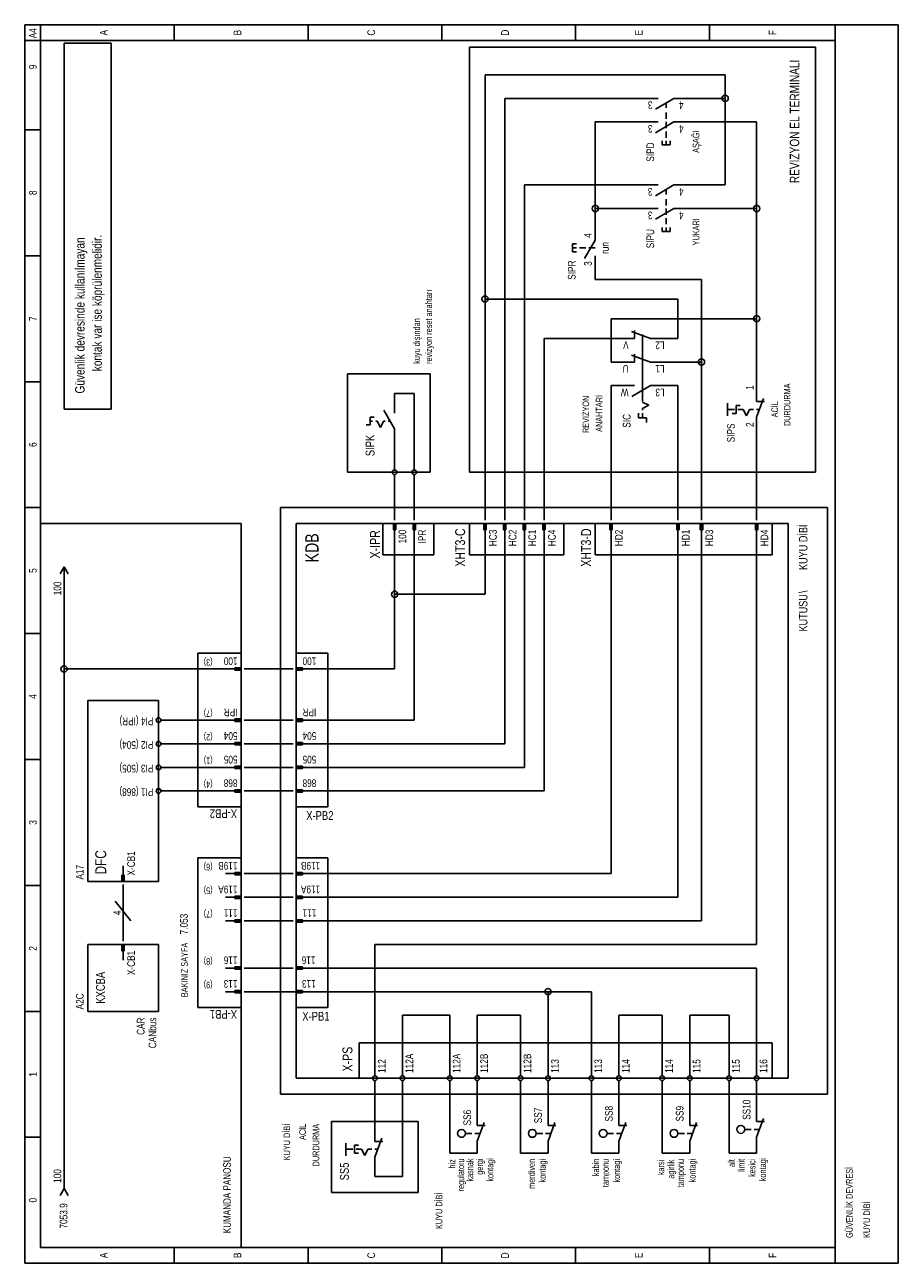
# Model space of a CAD drawing. Header units: centimetres. Extents: x 0 to 12309, y -30 to 2970.
# Tile 27 of 28: x 10921 to 11588, y 1022 to 1968. Entities that reach past the tile are written whole.
import ezdxf
from ezdxf.enums import TextEntityAlignment as Align

# ---------------------------------------------------------------- set-up
doc = ezdxf.new("R2010")
doc.units = ezdxf.units.CM
doc.layers.add('ASN-ELEKTRIK', color=3, linetype='Continuous')
doc.layers.add('ASN-ELEKTRIK-YAZI', color=4, linetype='Continuous')

msp = doc.modelspace()

# ---------------------------------------------------------------- linework, layer by layer
at = {"layer": 'ASN-ELEKTRIK'}
for p, q in [((10921.22, 1022.32), (10921.22, 1968.08)), ((10921.22, 1968.08), (11588.38, 1968.08)), ((10933.24, 1034.34), (10933.24, 1968.08)), ((11035.42, 1968.08), (11035.42, 1956.05)), ((11137.59, 1968.08), (11137.59, 1956.05)), ((11239.77, 1968.08), (11239.77, 1956.05)), ((11341.95, 1956.05), (11341.95, 1968.08)), ((11444.13, 1956.05), (11444.13, 1968.08)), ((11540.3, 1022.32), (11540.3, 1968.08)), ((11588.38, 1968.08), (11588.38, 1022.32)), ((10921.22, 1956.05), (11540.3, 1956.05)), ((10951.27, 1674.46), (10951.27, 1953.95)), ((10951.27, 1953.95), (10987.33, 1953.95)), ((10987.33, 1953.95), (10987.33, 1674.46)), ((11260.81, 1626.37), (11260.81, 1950.94)), ((11260.81, 1950.94), (11525.27, 1950.94)), ((11525.27, 1950.94), (11525.27, 1626.37)), ((11456.15, 1929.9), (11272.83, 1929.9)), ((11272.83, 1758.6), (11272.83, 1929.9)), ((11456.15, 1911.87), (11456.15, 1929.9)), ((11287.86, 1593.32), (11287.86, 1911.87)), ((11399.05, 1911.87), (11287.86, 1911.87)), ((11405.06, 1911.87), (11399.05, 1911.87)), ((11417.08, 1911.87), (11402.86, 1903.66)), ((11417.08, 1911.87), (11423.09, 1911.87)), ((11456.15, 1911.87), (11423.09, 1911.87)), ((11456.15, 1845.76), (11456.15, 1911.87)), ((11411.07, 1904.66), (11411.07, 1908.4)), ((11411.07, 1896.24), (11411.07, 1901.05)), ((11356.98, 1893.84), (11399.05, 1893.84)), ((11356.98, 1827.73), (11356.98, 1893.84)), ((11405.06, 1893.84), (11399.05, 1893.84)), ((11417.08, 1893.84), (11402.86, 1885.63)), ((11411.07, 1889.03), (11411.07, 1893.84)), ((11417.08, 1893.84), (11423.09, 1893.84)), ((11423.09, 1893.84), (11480.19, 1893.84)), ((11480.19, 1827.73), (11480.19, 1893.84)), ((10933.24, 1887.83), (10921.22, 1887.83)), ((11411.07, 1881.82), (11411.07, 1886.63)), ((11408.07, 1876.41), (11408.07, 1879.42)), ((11408.07, 1876.41), (11414.08, 1876.41)), ((11411.07, 1876.41), (11411.07, 1879.42)), ((11414.08, 1876.41), (11414.08, 1879.42)), ((11399.05, 1845.76), (11302.88, 1845.76)), ((11302.88, 1845.76), (11302.88, 1593.32)), ((11405.06, 1845.76), (11399.05, 1845.76)), ((11417.08, 1845.76), (11402.86, 1837.55)), ((11417.08, 1845.76), (11423.09, 1845.76)), ((11423.09, 1845.76), (11456.15, 1845.76)), ((11411.07, 1838.54), (11411.07, 1842.29)), ((11411.07, 1830.13), (11411.07, 1834.94)), ((11399.05, 1827.73), (11356.98, 1827.73)), ((11356.98, 1809.69), (11356.98, 1827.73)), ((11405.06, 1827.73), (11399.05, 1827.73)), ((11417.08, 1827.73), (11402.86, 1819.51)), ((11411.07, 1822.92), (11411.07, 1827.73)), ((11417.08, 1827.73), (11423.09, 1827.73)), ((11423.09, 1827.73), (11480.19, 1827.73)), ((11480.19, 1743.58), (11480.19, 1827.73)), ((11411.07, 1815.7), (11411.07, 1820.51)), ((11356.98, 1803.68), (11356.98, 1809.69)), ((11408.07, 1810.29), (11408.07, 1813.3)), ((11408.07, 1810.29), (11414.08, 1810.29)), ((11411.07, 1810.29), (11411.07, 1813.3)), ((11414.08, 1810.29), (11414.08, 1813.3)), ((11339.55, 1800.68), (11342.55, 1800.68)), ((11339.55, 1794.67), (11339.55, 1800.68)), ((11339.55, 1797.67), (11342.55, 1797.67)), ((11344.96, 1797.67), (11349.76, 1797.67)), ((11356.98, 1803.68), (11348.77, 1789.46)), ((11352.17, 1797.67), (11356.98, 1797.67)), ((10933.24, 1791.66), (10921.22, 1791.66)), ((11339.55, 1794.67), (11342.55, 1794.67)), ((11356.98, 1791.66), (11356.98, 1785.65)), ((11356.98, 1773.63), (11356.98, 1785.65)), ((11438.12, 1773.63), (11356.98, 1773.63)), ((11438.12, 1710.52), (11438.12, 1773.63)), ((11420.09, 1758.6), (11272.83, 1758.6)), ((11272.83, 1593.32), (11272.83, 1758.6)), ((11420.09, 1728.55), (11420.09, 1758.6)), ((11369, 1710.52), (11369, 1743.58)), ((11369, 1743.58), (11480.19, 1743.58)), ((11480.19, 1686.36), (11480.19, 1743.58)), ((11399.05, 1728.55), (11384.62, 1733.8)), ((11387.03, 1728.55), (11387.03, 1734.56)), ((11393.04, 1680.47), (11393.04, 1731.56)), ((11317.91, 1728.55), (11317.91, 1593.32)), ((11381.02, 1728.55), (11317.91, 1728.55)), ((11381.02, 1728.55), (11380.78, 1728.55)), ((11387.03, 1728.55), (11381.02, 1728.55)), ((11399.05, 1728.55), (11405.06, 1728.55)), ((11404.82, 1728.55), (11405.06, 1728.55)), ((11420.09, 1728.55), (11405.06, 1728.55)), ((11399.05, 1710.52), (11384.62, 1715.77)), ((11387.03, 1710.52), (11387.03, 1716.53)), ((11381.02, 1710.52), (11369, 1710.52)), ((11381.02, 1710.52), (11380.78, 1710.52)), ((11387.03, 1710.52), (11381.02, 1710.52)), ((11399.05, 1710.52), (11405.06, 1710.52)), ((11404.82, 1710.52), (11405.06, 1710.52)), ((11438.12, 1710.52), (11405.06, 1710.52)), ((11438.12, 1593.32), (11438.12, 1710.52)), ((10933.24, 1695.49), (10921.22, 1695.49)), ((11167.65, 1701.51), (11167.65, 1626.37)), ((11230.76, 1701.51), (11167.65, 1701.51)), ((11230.76, 1626.37), (11230.76, 1701.51)), ((11203.71, 1686.48), (11218.74, 1686.48)), ((11203.71, 1686.48), (11203.71, 1677.46)), ((11218.74, 1632.38), (11218.74, 1686.48)), ((11369, 1692.49), (11381.02, 1692.49)), ((11369, 1593.32), (11369, 1692.49)), ((11381.02, 1692.49), (11380.78, 1692.49)), ((11387.03, 1692.49), (11381.02, 1692.49)), ((11399.05, 1692.49), (11384.83, 1684.28)), ((11399.05, 1692.49), (11405.06, 1692.49)), ((11404.82, 1692.49), (11405.06, 1692.49)), ((11420.09, 1692.49), (11405.06, 1692.49)), ((11420.09, 1593.32), (11420.09, 1692.49)), ((11480.19, 1680.35), (11480.19, 1686.36)), ((10987.33, 1674.46), (10951.27, 1674.46)), ((11203.71, 1671.45), (11203.71, 1677.46)), ((11393.04, 1679.87), (11397.85, 1677.46)), ((11397.85, 1677.46), (11393.04, 1675.06)), ((11393.04, 1673.86), (11393.04, 1675.06)), ((11458.05, 1669.43), (11458.05, 1679.04)), ((11458.07, 1674.34), (11463.36, 1674.34)), ((11464.56, 1677.34), (11467.57, 1677.34)), ((11464.56, 1677.34), (11464.56, 1671.33)), ((11465.77, 1674.34), (11469.97, 1674.34)), ((11472.38, 1669.53), (11469.97, 1674.34)), ((11474.78, 1674.34), (11472.38, 1669.53)), ((11474.78, 1674.34), (11477.79, 1674.34)), ((11480.19, 1668.33), (11485.44, 1682.75)), ((11480.19, 1680.35), (11486.2, 1680.35)), ((11480.19, 1674.34), (11482.35, 1674.34)), ((11185.08, 1668.45), (11188.08, 1668.45)), ((11185.08, 1668.45), (11185.08, 1662.44)), ((11185.08, 1665.44), (11186.88, 1665.44)), ((11189.28, 1665.44), (11190.49, 1665.44)), ((11192.89, 1660.63), (11190.49, 1665.44)), ((11195.29, 1665.44), (11192.89, 1660.63)), ((11195.29, 1665.44), (11196.5, 1665.44)), ((11203.71, 1659.43), (11195.5, 1673.65)), ((11198.9, 1665.44), (11200.24, 1665.44)), ((11390.03, 1667.85), (11390.03, 1671.45)), ((11390.03, 1667.85), (11396.04, 1667.85)), ((11393.04, 1667.85), (11393.04, 1671.45)), ((11396.04, 1664.24), (11396.04, 1667.85)), ((11461.56, 1671.33), (11464.56, 1671.33)), ((11480.19, 1668.33), (11480.19, 1662.32)), ((11182.07, 1662.44), (11185.08, 1662.44)), ((11203.71, 1659.43), (11203.71, 1653.42)), ((11393.04, 1662.44), (11393.04, 1662.56)), ((11480.19, 1662.32), (11480.19, 1662.44)), ((11480.19, 1593.32), (11480.19, 1662.32)), ((11203.71, 1653.42), (11203.71, 1632.38)), ((11203.71, 1632.38), (11203.71, 1628.18)), ((11218.74, 1632.38), (11218.74, 1628.18)), ((11167.65, 1626.37), (11230.76, 1626.37)), ((11203.71, 1624.57), (11203.71, 1620.36)), ((11203.71, 1593.32), (11203.71, 1620.36)), ((11218.74, 1624.57), (11218.74, 1620.36)), ((11218.74, 1593.32), (11218.74, 1620.36)), ((11525.27, 1626.37), (11260.81, 1626.37)), ((10933.24, 1599.33), (10921.22, 1599.33)), ((11116.56, 1151.55), (11116.56, 1599.33)), ((11116.56, 1599.33), (11534.29, 1599.33)), ((11534.29, 1599.33), (11534.29, 1151.55)), ((11203.71, 1589.71), (11203.71, 1593.32)), ((11218.74, 1589.71), (11218.74, 1593.32)), ((11272.83, 1589.71), (11272.83, 1593.32)), ((11287.86, 1589.71), (11287.86, 1593.32)), ((11302.88, 1589.71), (11302.88, 1593.32)), ((11317.91, 1589.71), (11317.91, 1593.32)), ((11369, 1589.71), (11369, 1593.32)), ((11420.09, 1589.71), (11420.09, 1593.32)), ((11438.12, 1589.71), (11438.12, 1593.32)), ((11480.19, 1589.71), (11480.19, 1593.32)), ((11086.5, 1587.31), (10933.24, 1587.31)), ((11086.5, 1034.34), (11086.5, 1587.31)), ((11128.58, 1163.57), (11128.58, 1587.31)), ((11128.58, 1587.31), (11504.23, 1587.31)), ((11194.69, 1563.26), (11194.69, 1587.31)), ((11194.69, 1587.31), (11233.76, 1587.31)), ((11202.81, 1587.31), (11204.61, 1587.31)), ((11202.81, 1582.5), (11202.81, 1587.31)), ((11202.81, 1582.5), (11204.61, 1582.5)), ((11203.11, 1582.5), (11203.11, 1587.31)), ((11203.41, 1582.5), (11203.41, 1587.31)), ((11203.71, 1578.29), (11203.71, 1587.31)), ((11204.01, 1582.5), (11204.01, 1587.31)), ((11204.31, 1582.5), (11204.31, 1587.31)), ((11204.61, 1582.5), (11204.61, 1587.31)), ((11217.83, 1587.31), (11219.64, 1587.31)), ((11217.83, 1582.5), (11217.83, 1587.31)), ((11217.83, 1582.5), (11219.64, 1582.5)), ((11218.13, 1582.5), (11218.13, 1587.31)), ((11218.43, 1582.5), (11218.43, 1587.31)), ((11218.74, 1578.29), (11218.74, 1587.31)), ((11219.04, 1582.5), (11219.04, 1587.31)), ((11219.34, 1582.5), (11219.34, 1587.31)), ((11219.64, 1582.5), (11219.64, 1587.31)), ((11233.76, 1587.31), (11233.76, 1563.26)), ((11260.81, 1563.26), (11260.81, 1587.31)), ((11260.81, 1587.31), (11332.93, 1587.31)), ((11271.93, 1587.31), (11273.73, 1587.31)), ((11271.93, 1582.5), (11271.93, 1587.31)), ((11271.93, 1582.5), (11273.73, 1582.5)), ((11272.23, 1582.5), (11272.23, 1587.31)), ((11272.53, 1582.5), (11272.53, 1587.31)), ((11272.83, 1578.29), (11272.83, 1587.31)), ((11273.13, 1582.5), (11273.13, 1587.31)), ((11273.43, 1582.5), (11273.43, 1587.31)), ((11273.73, 1582.5), (11273.73, 1587.31)), ((11286.95, 1587.31), (11288.76, 1587.31)), ((11286.95, 1582.5), (11286.95, 1587.31)), ((11286.95, 1582.5), (11288.76, 1582.5)), ((11287.25, 1582.5), (11287.25, 1587.31)), ((11287.56, 1582.5), (11287.56, 1587.31)), ((11287.86, 1578.29), (11287.86, 1587.31)), ((11288.16, 1582.5), (11288.16, 1587.31)), ((11288.46, 1582.5), (11288.46, 1587.31)), ((11288.76, 1582.5), (11288.76, 1587.31)), ((11301.98, 1587.31), (11303.78, 1587.31)), ((11301.98, 1582.5), (11301.98, 1587.31)), ((11301.98, 1582.5), (11303.78, 1582.5)), ((11302.28, 1582.5), (11302.28, 1587.31)), ((11302.58, 1582.5), (11302.58, 1587.31)), ((11302.88, 1578.29), (11302.88, 1587.31)), ((11303.18, 1582.5), (11303.18, 1587.31)), ((11303.48, 1582.5), (11303.48, 1587.31)), ((11303.78, 1582.5), (11303.78, 1587.31)), ((11317.01, 1587.31), (11318.81, 1587.31)), ((11317.01, 1582.5), (11317.01, 1587.31)), ((11317.01, 1582.5), (11318.81, 1582.5)), ((11317.31, 1582.5), (11317.31, 1587.31)), ((11317.61, 1582.5), (11317.61, 1587.31)), ((11317.91, 1578.29), (11317.91, 1587.31)), ((11318.21, 1582.5), (11318.21, 1587.31)), ((11318.51, 1582.5), (11318.51, 1587.31)), ((11318.81, 1582.5), (11318.81, 1587.31)), ((11332.93, 1587.31), (11332.93, 1563.26)), ((11356.98, 1563.26), (11356.98, 1587.31)), ((11356.98, 1587.31), (11492.21, 1587.31)), ((11368.1, 1587.31), (11369.9, 1587.31)), ((11368.1, 1582.5), (11368.1, 1587.31)), ((11368.1, 1582.5), (11369.9, 1582.5)), ((11368.4, 1582.5), (11368.4, 1587.31)), ((11368.7, 1582.5), (11368.7, 1587.31)), ((11369, 1578.29), (11369, 1587.31)), ((11369.3, 1582.5), (11369.3, 1587.31)), ((11369.6, 1582.5), (11369.6, 1587.31)), ((11369.9, 1582.5), (11369.9, 1587.31)), ((11419.18, 1587.31), (11420.99, 1587.31)), ((11419.18, 1582.5), (11419.18, 1587.31)), ((11419.18, 1582.5), (11420.99, 1582.5)), ((11419.49, 1582.5), (11419.49, 1587.31)), ((11419.79, 1582.5), (11419.79, 1587.31)), ((11420.09, 1578.29), (11420.09, 1587.31)), ((11420.39, 1582.5), (11420.39, 1587.31)), ((11420.69, 1582.5), (11420.69, 1587.31)), ((11420.99, 1582.5), (11420.99, 1587.31)), ((11437.22, 1587.31), (11439.02, 1587.31)), ((11437.22, 1582.5), (11437.22, 1587.31)), ((11437.22, 1582.5), (11439.02, 1582.5)), ((11437.52, 1582.5), (11437.52, 1587.31)), ((11437.82, 1582.5), (11437.82, 1587.31)), ((11438.12, 1578.29), (11438.12, 1587.31)), ((11438.42, 1582.5), (11438.42, 1587.31)), ((11438.72, 1582.5), (11438.72, 1587.31)), ((11439.02, 1582.5), (11439.02, 1587.31)), ((11479.29, 1587.31), (11481.09, 1587.31)), ((11479.29, 1582.5), (11479.29, 1587.31)), ((11479.29, 1582.5), (11481.09, 1582.5)), ((11479.59, 1582.5), (11479.59, 1587.31)), ((11479.89, 1582.5), (11479.89, 1587.31)), ((11480.19, 1578.29), (11480.19, 1587.31)), ((11480.49, 1582.5), (11480.49, 1587.31)), ((11480.79, 1582.5), (11480.79, 1587.31)), ((11481.09, 1582.5), (11481.09, 1587.31)), ((11492.21, 1587.31), (11492.21, 1563.26)), ((11504.23, 1587.31), (11504.23, 1163.57)), ((11203.71, 1578.29), (11203.71, 1575.29)), ((11203.71, 1533.21), (11203.71, 1575.29)), ((11218.74, 1578.29), (11218.74, 1575.29)), ((11218.74, 1575.29), (11218.74, 1437.04)), ((11272.83, 1578.29), (11272.83, 1575.29)), ((11272.83, 1533.21), (11272.83, 1575.29)), ((11287.86, 1578.29), (11287.86, 1575.29)), ((11287.86, 1575.29), (11287.86, 1419.01)), ((11302.88, 1578.29), (11302.88, 1575.29)), ((11302.88, 1575.29), (11302.88, 1400.98)), ((11317.91, 1578.29), (11317.91, 1575.29)), ((11317.91, 1575.29), (11317.91, 1382.95)), ((11369, 1578.29), (11369, 1575.29)), ((11369, 1319.84), (11369, 1575.29)), ((11420.09, 1578.29), (11420.09, 1575.29)), ((11420.09, 1301.81), (11420.09, 1575.29)), ((11438.12, 1578.29), (11438.12, 1575.29)), ((11438.12, 1575.29), (11438.12, 1283.78)), ((11480.19, 1578.29), (11480.19, 1575.29)), ((11480.19, 1265.75), (11480.19, 1575.29)), ((11233.76, 1563.26), (11194.69, 1563.26)), ((11332.93, 1563.26), (11260.81, 1563.26)), ((11492.21, 1563.26), (11356.98, 1563.26)), ((10951.27, 1554.25), (10948.26, 1548.84)), ((10951.27, 1554.25), (10954.27, 1548.84)), ((10951.27, 1476.11), (10951.27, 1554.25)), ((11272.83, 1533.21), (11203.71, 1533.21)), ((11203.71, 1476.11), (11203.71, 1533.21)), ((10933.24, 1503.16), (10921.22, 1503.16)), ((11053.45, 1370.93), (11053.45, 1488.13)), ((11053.45, 1488.13), (11086.5, 1488.13)), ((11086.5, 1488.13), (11086.5, 1370.93)), ((11128.58, 1370.93), (11128.58, 1488.13)), ((11128.58, 1488.13), (11152.62, 1488.13)), ((11152.62, 1488.13), (11152.62, 1370.93)), ((10951.27, 1079.42), (10951.27, 1476.11)), ((11074.48, 1476.11), (10951.27, 1476.11)), ((11077.49, 1476.11), (11074.48, 1476.11)), ((11077.49, 1476.11), (11086.5, 1476.11)), ((11081.7, 1477.01), (11086.5, 1477.01)), ((11081.7, 1477.01), (11081.7, 1475.21)), ((11081.7, 1476.71), (11086.5, 1476.71)), ((11081.7, 1476.41), (11086.5, 1476.41)), ((11081.7, 1475.81), (11086.5, 1475.81)), ((11081.7, 1475.51), (11086.5, 1475.51)), ((11086.5, 1477.01), (11086.5, 1475.21)), ((11088.91, 1476.11), (11092.52, 1476.11)), ((11092.52, 1476.11), (11122.57, 1476.11)), ((11126.17, 1476.11), (11122.57, 1476.11)), ((11128.58, 1475.21), (11128.58, 1477.01)), ((11133.39, 1477.01), (11128.58, 1477.01)), ((11133.39, 1476.71), (11128.58, 1476.71)), ((11133.39, 1476.41), (11128.58, 1476.41)), ((11137.59, 1476.11), (11128.58, 1476.11)), ((11133.39, 1475.81), (11128.58, 1475.81)), ((11133.39, 1475.51), (11128.58, 1475.51)), ((11133.39, 1475.21), (11133.39, 1477.01)), ((11137.59, 1476.11), (11140.6, 1476.11)), ((11140.6, 1476.11), (11203.71, 1476.11)), ((11081.7, 1475.21), (11086.5, 1475.21)), ((11133.39, 1475.21), (11128.58, 1475.21)), ((10969.3, 1452.07), (10969.3, 1313.83)), ((11023.39, 1452.07), (10969.3, 1452.07)), ((11023.39, 1313.83), (11023.39, 1452.07)), ((11081.7, 1437.95), (11086.5, 1437.95)), ((11081.7, 1437.95), (11081.7, 1436.14)), ((11081.7, 1437.65), (11086.5, 1437.65)), ((11086.5, 1437.95), (11086.5, 1436.14)), ((11128.58, 1436.14), (11128.58, 1437.95)), ((11133.39, 1437.95), (11128.58, 1437.95)), ((11133.39, 1437.65), (11128.58, 1437.65)), ((11133.39, 1436.14), (11133.39, 1437.95)), ((11029.41, 1437.04), (11025.2, 1437.04)), ((11074.48, 1437.04), (11029.41, 1437.04)), ((11077.49, 1437.04), (11074.48, 1437.04)), ((11077.49, 1437.04), (11086.5, 1437.04)), ((11081.7, 1437.34), (11086.5, 1437.34)), ((11081.7, 1436.74), (11086.5, 1436.74)), ((11081.7, 1436.44), (11086.5, 1436.44)), ((11081.7, 1436.14), (11086.5, 1436.14)), ((11088.91, 1437.04), (11092.52, 1437.04)), ((11092.52, 1437.04), (11122.57, 1437.04)), ((11126.17, 1437.04), (11122.57, 1437.04)), ((11133.39, 1437.34), (11128.58, 1437.34)), ((11137.59, 1437.04), (11128.58, 1437.04)), ((11133.39, 1436.74), (11128.58, 1436.74)), ((11133.39, 1436.44), (11128.58, 1436.44)), ((11133.39, 1436.14), (11128.58, 1436.14)), ((11137.59, 1437.04), (11140.6, 1437.04)), ((11218.74, 1437.04), (11140.6, 1437.04)), ((11029.41, 1419.01), (11025.2, 1419.01)), ((11074.48, 1419.01), (11029.41, 1419.01)), ((11077.49, 1419.01), (11074.48, 1419.01)), ((11077.49, 1419.01), (11086.5, 1419.01)), ((11081.7, 1419.91), (11086.5, 1419.91)), ((11081.7, 1419.91), (11081.7, 1418.11)), ((11081.7, 1419.61), (11086.5, 1419.61)), ((11081.7, 1419.31), (11086.5, 1419.31)), ((11081.7, 1418.71), (11086.5, 1418.71)), ((11086.5, 1419.91), (11086.5, 1418.11)), ((11088.91, 1419.01), (11092.52, 1419.01)), ((11092.52, 1419.01), (11122.57, 1419.01)), ((11126.17, 1419.01), (11122.57, 1419.01)), ((11128.58, 1418.11), (11128.58, 1419.91)), ((11133.39, 1419.91), (11128.58, 1419.91)), ((11133.39, 1419.61), (11128.58, 1419.61)), ((11133.39, 1419.31), (11128.58, 1419.31)), ((11137.59, 1419.01), (11128.58, 1419.01)), ((11133.39, 1418.71), (11128.58, 1418.71)), ((11133.39, 1418.11), (11133.39, 1419.91)), ((11137.59, 1419.01), (11140.6, 1419.01)), ((11287.86, 1419.01), (11140.6, 1419.01)), ((11081.7, 1418.41), (11086.5, 1418.41)), ((11081.7, 1418.11), (11086.5, 1418.11)), ((11133.39, 1418.41), (11128.58, 1418.41)), ((11133.39, 1418.11), (11128.58, 1418.11)), ((10933.24, 1406.99), (10921.22, 1406.99)), ((11029.41, 1400.98), (11025.2, 1400.98)), ((11074.48, 1400.98), (11029.41, 1400.98)), ((11077.49, 1400.98), (11074.48, 1400.98)), ((11077.49, 1400.98), (11086.5, 1400.98)), ((11081.7, 1401.88), (11086.5, 1401.88)), ((11081.7, 1401.88), (11081.7, 1400.08)), ((11081.7, 1401.58), (11086.5, 1401.58)), ((11081.7, 1401.28), (11086.5, 1401.28)), ((11081.7, 1400.68), (11086.5, 1400.68)), ((11081.7, 1400.38), (11086.5, 1400.38)), ((11081.7, 1400.08), (11086.5, 1400.08)), ((11086.5, 1401.88), (11086.5, 1400.08)), ((11088.91, 1400.98), (11092.52, 1400.98)), ((11092.52, 1400.98), (11122.57, 1400.98)), ((11126.17, 1400.98), (11122.57, 1400.98)), ((11128.58, 1400.08), (11128.58, 1401.88)), ((11133.39, 1401.88), (11128.58, 1401.88)), ((11133.39, 1401.58), (11128.58, 1401.58)), ((11133.39, 1401.28), (11128.58, 1401.28)), ((11137.59, 1400.98), (11128.58, 1400.98)), ((11133.39, 1400.68), (11128.58, 1400.68)), ((11133.39, 1400.38), (11128.58, 1400.38)), ((11133.39, 1400.08), (11128.58, 1400.08)), ((11133.39, 1400.08), (11133.39, 1401.88)), ((11137.59, 1400.98), (11140.6, 1400.98)), ((11140.6, 1400.98), (11137.59, 1400.98)), ((11302.88, 1400.98), (11140.6, 1400.98)), ((11029.41, 1382.95), (11025.2, 1382.95)), ((11074.48, 1382.95), (11029.41, 1382.95)), ((11077.49, 1382.95), (11074.48, 1382.95)), ((11077.49, 1382.95), (11086.5, 1382.95)), ((11081.7, 1383.85), (11086.5, 1383.85)), ((11081.7, 1383.85), (11081.7, 1382.05)), ((11081.7, 1383.55), (11086.5, 1383.55)), ((11081.7, 1383.25), (11086.5, 1383.25)), ((11081.7, 1382.65), (11086.5, 1382.65)), ((11081.7, 1382.35), (11086.5, 1382.35)), ((11081.7, 1382.05), (11086.5, 1382.05)), ((11086.5, 1383.85), (11086.5, 1382.05)), ((11088.91, 1382.95), (11092.52, 1382.95)), ((11092.52, 1382.95), (11122.57, 1382.95)), ((11126.17, 1382.95), (11122.57, 1382.95)), ((11128.58, 1382.05), (11128.58, 1383.85)), ((11133.39, 1383.85), (11128.58, 1383.85)), ((11133.39, 1383.55), (11128.58, 1383.55)), ((11133.39, 1383.25), (11128.58, 1383.25)), ((11137.59, 1382.95), (11128.58, 1382.95)), ((11133.39, 1382.65), (11128.58, 1382.65)), ((11133.39, 1382.35), (11128.58, 1382.35)), ((11133.39, 1382.05), (11128.58, 1382.05)), ((11133.39, 1382.05), (11133.39, 1383.85)), ((11137.59, 1382.95), (11140.6, 1382.95)), ((11317.91, 1382.95), (11140.6, 1382.95)), ((11086.5, 1370.93), (11053.45, 1370.93)), ((11152.62, 1370.93), (11128.58, 1370.93)), ((10996.35, 1322.85), (10996.35, 1325.85)), ((11053.45, 1217.66), (11053.45, 1331.86)), ((11053.45, 1331.86), (11086.5, 1331.86)), ((11086.5, 1331.86), (11086.5, 1217.66)), ((11128.58, 1217.66), (11128.58, 1331.86)), ((11128.58, 1331.86), (11152.62, 1331.86)), ((11152.62, 1331.86), (11152.62, 1217.66)), ((10995.45, 1318.64), (10995.45, 1313.83)), ((10995.45, 1318.64), (10997.25, 1318.64)), ((10995.75, 1318.64), (10995.75, 1313.83)), ((10996.05, 1318.64), (10996.05, 1313.83)), ((10996.35, 1322.85), (10996.35, 1313.83)), ((10996.65, 1318.64), (10996.65, 1313.83)), ((10996.95, 1318.64), (10996.95, 1313.83)), ((10997.25, 1318.64), (10997.25, 1313.83)), ((11077.49, 1319.84), (11074.48, 1319.84)), ((11077.49, 1319.84), (11086.5, 1319.84)), ((11081.7, 1320.74), (11086.5, 1320.74)), ((11081.7, 1320.74), (11081.7, 1318.94)), ((11081.7, 1320.44), (11086.5, 1320.44)), ((11081.7, 1320.14), (11086.5, 1320.14)), ((11081.7, 1319.54), (11086.5, 1319.54)), ((11081.7, 1319.24), (11086.5, 1319.24)), ((11081.7, 1318.94), (11086.5, 1318.94)), ((11086.5, 1320.74), (11086.5, 1318.94)), ((11088.91, 1319.84), (11092.52, 1319.84)), ((11122.57, 1319.84), (11092.52, 1319.84)), ((11126.17, 1319.84), (11122.57, 1319.84)), ((11128.58, 1318.94), (11128.58, 1320.74)), ((11133.39, 1320.74), (11128.58, 1320.74)), ((11133.39, 1320.44), (11128.58, 1320.44)), ((11133.39, 1320.14), (11128.58, 1320.14)), ((11137.59, 1319.84), (11128.58, 1319.84)), ((11133.39, 1319.54), (11128.58, 1319.54)), ((11133.39, 1319.24), (11128.58, 1319.24)), ((11133.39, 1318.94), (11128.58, 1318.94)), ((11133.39, 1318.94), (11133.39, 1320.74)), ((11137.59, 1319.84), (11140.6, 1319.84)), ((11369, 1319.84), (11140.6, 1319.84)), ((10933.24, 1310.82), (10921.22, 1310.82)), ((10969.3, 1313.83), (11023.39, 1313.83)), ((10995.45, 1313.83), (10997.25, 1313.83)), ((10996.35, 1311.43), (10996.35, 1307.82)), ((10996.35, 1271.76), (10996.35, 1307.82)), ((10990.34, 1298.8), (11002.36, 1283.78)), ((11077.49, 1301.81), (11074.48, 1301.81)), ((11077.49, 1301.81), (11086.5, 1301.81)), ((11081.7, 1302.71), (11086.5, 1302.71)), ((11081.7, 1302.71), (11081.7, 1300.91)), ((11081.7, 1302.41), (11086.5, 1302.41)), ((11081.7, 1302.11), (11086.5, 1302.11)), ((11081.7, 1301.51), (11086.5, 1301.51)), ((11081.7, 1301.21), (11086.5, 1301.21)), ((11081.7, 1300.91), (11086.5, 1300.91)), ((11086.5, 1302.71), (11086.5, 1300.91)), ((11088.91, 1301.81), (11092.52, 1301.81)), ((11122.57, 1301.81), (11092.52, 1301.81)), ((11126.17, 1301.81), (11122.57, 1301.81)), ((11128.58, 1300.91), (11128.58, 1302.71)), ((11133.39, 1302.71), (11128.58, 1302.71)), ((11133.39, 1302.41), (11128.58, 1302.41)), ((11133.39, 1302.11), (11128.58, 1302.11)), ((11137.59, 1301.81), (11128.58, 1301.81)), ((11133.39, 1301.51), (11128.58, 1301.51)), ((11133.39, 1301.21), (11128.58, 1301.21)), ((11133.39, 1300.91), (11128.58, 1300.91)), ((11133.39, 1300.91), (11133.39, 1302.71)), ((11137.59, 1301.81), (11140.6, 1301.81)), ((11420.09, 1301.81), (11140.6, 1301.81)), ((11077.49, 1283.78), (11074.48, 1283.78)), ((11077.49, 1283.78), (11086.5, 1283.78)), ((11081.7, 1284.68), (11086.5, 1284.68)), ((11081.7, 1284.68), (11081.7, 1282.88)), ((11081.7, 1284.38), (11086.5, 1284.38)), ((11081.7, 1284.08), (11086.5, 1284.08)), ((11081.7, 1283.48), (11086.5, 1283.48)), ((11081.7, 1283.18), (11086.5, 1283.18)), ((11081.7, 1282.88), (11086.5, 1282.88)), ((11086.5, 1284.68), (11086.5, 1282.88)), ((11088.91, 1283.78), (11092.52, 1283.78)), ((11122.57, 1283.78), (11092.52, 1283.78)), ((11126.17, 1283.78), (11122.57, 1283.78)), ((11128.58, 1282.88), (11128.58, 1284.68)), ((11133.39, 1284.68), (11128.58, 1284.68)), ((11133.39, 1284.38), (11128.58, 1284.38)), ((11133.39, 1284.08), (11128.58, 1284.08)), ((11137.59, 1283.78), (11128.58, 1283.78)), ((11133.39, 1283.48), (11128.58, 1283.48)), ((11133.39, 1283.18), (11128.58, 1283.18)), ((11133.39, 1282.88), (11128.58, 1282.88)), ((11133.39, 1282.88), (11133.39, 1284.68)), ((11137.59, 1283.78), (11140.6, 1283.78)), ((11438.12, 1283.78), (11140.6, 1283.78)), ((10996.35, 1268.15), (10996.35, 1271.76)), ((10969.3, 1265.75), (10969.3, 1214.66)), ((11023.39, 1265.75), (10969.3, 1265.75)), ((10997.25, 1265.75), (10995.45, 1265.75)), ((10995.45, 1260.94), (10995.45, 1265.75)), ((10997.25, 1260.94), (10995.45, 1260.94)), ((10995.75, 1260.94), (10995.75, 1265.75)), ((10996.05, 1260.94), (10996.05, 1265.75)), ((10996.35, 1256.73), (10996.35, 1265.75)), ((10996.65, 1260.94), (10996.65, 1265.75)), ((10996.95, 1260.94), (10996.95, 1265.75)), ((10997.25, 1260.94), (10997.25, 1265.75)), ((11023.39, 1214.66), (11023.39, 1265.75)), ((11188.68, 1169.58), (11188.68, 1265.75)), ((11188.68, 1265.75), (11480.19, 1265.75)), ((10996.35, 1256.73), (10996.35, 1253.72)), ((11081.7, 1248.62), (11086.5, 1248.62)), ((11081.7, 1248.62), (11081.7, 1246.81)), ((11086.5, 1248.62), (11086.5, 1246.81)), ((11128.58, 1246.81), (11128.58, 1248.62)), ((11133.39, 1248.62), (11128.58, 1248.62)), ((11133.39, 1246.81), (11133.39, 1248.62)), ((11077.49, 1247.71), (11074.48, 1247.71)), ((11077.49, 1247.71), (11086.5, 1247.71)), ((11081.7, 1248.32), (11086.5, 1248.32)), ((11081.7, 1248.01), (11086.5, 1248.01)), ((11081.7, 1247.41), (11086.5, 1247.41)), ((11081.7, 1247.11), (11086.5, 1247.11)), ((11081.7, 1246.81), (11086.5, 1246.81)), ((11088.91, 1247.71), (11092.52, 1247.71)), ((11122.57, 1247.71), (11092.52, 1247.71)), ((11126.17, 1247.71), (11122.57, 1247.71)), ((11133.39, 1248.32), (11128.58, 1248.32)), ((11133.39, 1248.01), (11128.58, 1248.01)), ((11137.59, 1247.71), (11128.58, 1247.71)), ((11133.39, 1247.41), (11128.58, 1247.41)), ((11133.39, 1247.11), (11128.58, 1247.11)), ((11133.39, 1246.81), (11128.58, 1246.81)), ((11137.59, 1247.71), (11140.6, 1247.71)), ((11480.19, 1247.71), (11140.6, 1247.71)), ((11480.19, 1169.58), (11480.19, 1247.71)), ((11077.49, 1229.68), (11074.48, 1229.68)), ((11077.49, 1229.68), (11086.5, 1229.68)), ((11081.7, 1230.58), (11086.5, 1230.58)), ((11081.7, 1230.58), (11081.7, 1228.78)), ((11081.7, 1230.28), (11086.5, 1230.28)), ((11081.7, 1229.98), (11086.5, 1229.98)), ((11086.5, 1230.58), (11086.5, 1228.78)), ((11088.91, 1229.68), (11092.52, 1229.68)), ((11122.57, 1229.68), (11092.52, 1229.68)), ((11126.17, 1229.68), (11122.57, 1229.68)), ((11320.91, 1229.68), (11122.57, 1229.68)), ((11128.58, 1228.78), (11128.58, 1230.58)), ((11133.39, 1230.58), (11128.58, 1230.58)), ((11133.39, 1230.28), (11128.58, 1230.28)), ((11133.39, 1229.98), (11128.58, 1229.98)), ((11137.59, 1229.68), (11128.58, 1229.68)), ((11133.39, 1228.78), (11133.39, 1230.58)), ((11137.59, 1229.68), (11140.6, 1229.68)), ((11320.91, 1169.58), (11320.91, 1229.68)), ((11353.97, 1229.68), (11320.91, 1229.68)), ((11353.97, 1169.58), (11353.97, 1229.68)), ((11081.7, 1229.38), (11086.5, 1229.38)), ((11081.7, 1229.08), (11086.5, 1229.08)), ((11081.7, 1228.78), (11086.5, 1228.78)), ((11133.39, 1229.38), (11128.58, 1229.38)), ((11133.39, 1229.08), (11128.58, 1229.08)), ((11133.39, 1228.78), (11128.58, 1228.78)), ((10933.24, 1214.66), (10921.22, 1214.66)), ((10969.3, 1214.66), (11023.39, 1214.66)), ((11086.5, 1217.66), (11053.45, 1217.66)), ((11152.62, 1217.66), (11128.58, 1217.66)), ((11209.72, 1169.58), (11209.72, 1211.65)), ((11245.78, 1211.65), (11209.72, 1211.65)), ((11245.78, 1169.58), (11245.78, 1211.65)), ((11266.82, 1211.65), (11299.88, 1211.65)), ((11266.82, 1169.58), (11266.82, 1211.65)), ((11299.88, 1211.65), (11299.88, 1169.58)), ((11375.01, 1169.58), (11375.01, 1211.65)), ((11375.01, 1211.65), (11408.07, 1211.65)), ((11408.07, 1211.65), (11408.07, 1169.58)), ((11429.1, 1169.58), (11429.1, 1211.65)), ((11429.1, 1211.65), (11459.15, 1211.65)), ((11459.15, 1211.65), (11459.15, 1169.58)), ((11176.66, 1163.57), (11176.66, 1190.61)), ((11176.66, 1190.61), (11492.21, 1190.61)), ((11492.21, 1190.61), (11492.21, 1163.57)), ((11128.58, 1163.57), (11504.23, 1163.57)), ((11188.68, 1165.37), (11188.68, 1169.58)), ((11209.72, 1165.37), (11209.72, 1169.58)), ((11245.78, 1165.37), (11245.78, 1169.58)), ((11266.82, 1165.37), (11266.82, 1169.58)), ((11299.88, 1165.37), (11299.88, 1169.58)), ((11320.91, 1165.37), (11320.91, 1169.58)), ((11353.97, 1165.37), (11353.97, 1169.58)), ((11375.01, 1165.37), (11375.01, 1169.58)), ((11408.07, 1165.37), (11408.07, 1169.58)), ((11429.1, 1165.37), (11429.1, 1169.58)), ((11459.15, 1165.37), (11459.15, 1169.58)), ((11480.19, 1165.37), (11480.19, 1169.58)), ((11188.68, 1157.56), (11188.68, 1161.76)), ((11188.68, 1121.37), (11188.68, 1157.56)), ((11209.72, 1157.56), (11209.72, 1161.76)), ((11209.72, 1157.56), (11209.72, 1088.44)), ((11245.78, 1157.56), (11245.78, 1161.76)), ((11245.78, 1106.47), (11245.78, 1157.56)), ((11266.82, 1157.56), (11266.82, 1161.76)), ((11266.82, 1133.52), (11266.82, 1157.56)), ((11299.88, 1157.56), (11299.88, 1161.76)), ((11299.88, 1106.47), (11299.88, 1157.56)), ((11320.91, 1157.56), (11320.91, 1161.76)), ((11320.91, 1133.52), (11320.91, 1157.56)), ((11353.97, 1157.56), (11353.97, 1161.76)), ((11353.97, 1157.56), (11353.97, 1106.47)), ((11375.01, 1157.56), (11375.01, 1161.76)), ((11375.01, 1157.56), (11375.01, 1133.52)), ((11408.07, 1157.56), (11408.07, 1161.76)), ((11408.07, 1157.56), (11408.07, 1106.47)), ((11429.1, 1157.56), (11429.1, 1161.76)), ((11429.1, 1157.56), (11429.1, 1133.52)), ((11459.15, 1157.56), (11459.15, 1161.76)), ((11459.15, 1157.56), (11459.15, 1106.47)), ((11480.19, 1157.56), (11480.19, 1161.76)), ((11480.19, 1136.52), (11480.19, 1157.56)), ((11534.29, 1151.55), (11116.56, 1151.55)), ((11480.19, 1130.51), (11480.19, 1136.52)), ((11155.63, 1076.42), (11155.63, 1130.51)), ((11155.63, 1130.51), (11221.74, 1130.51)), ((11221.74, 1130.51), (11221.74, 1076.42)), ((11266.82, 1127.5), (11266.82, 1133.52)), ((11266.82, 1115.48), (11272.07, 1129.91)), ((11266.82, 1127.5), (11272.83, 1127.5)), ((11320.91, 1127.5), (11320.91, 1133.52)), ((11320.91, 1115.48), (11326.16, 1129.91)), ((11320.91, 1127.5), (11326.92, 1127.5)), ((11375.01, 1127.5), (11375.01, 1133.52)), ((11375.01, 1115.48), (11380.26, 1129.91)), ((11375.01, 1127.5), (11381.02, 1127.5)), ((11429.1, 1127.5), (11429.1, 1133.52)), ((11429.1, 1115.48), (11434.35, 1129.91)), ((11429.1, 1127.5), (11435.11, 1127.5)), ((11480.19, 1118.49), (11485.44, 1132.91)), ((11480.19, 1130.51), (11486.2, 1130.51)), ((10933.24, 1118.49), (10921.22, 1118.49)), ((11188.68, 1115.36), (11188.68, 1121.37)), ((11188.68, 1103.34), (11193.93, 1117.77)), ((11257.81, 1121.49), (11262.75, 1121.49)), ((11264.9, 1121.49), (11269.01, 1121.49)), ((11311.9, 1121.49), (11316.85, 1121.49)), ((11318.99, 1121.49), (11323.1, 1121.49)), ((11366, 1121.49), (11370.94, 1121.49)), ((11373.08, 1121.49), (11377.2, 1121.49)), ((11420.09, 1121.49), (11425.03, 1121.49)), ((11427.18, 1121.49), (11431.29, 1121.49)), ((11471.18, 1124.5), (11476.12, 1124.5)), ((11478.27, 1124.5), (11482.38, 1124.5)), ((11480.19, 1118.49), (11480.19, 1112.48)), ((11166.55, 1104.44), (11166.55, 1114.06)), ((11166.56, 1109.35), (11171.85, 1109.35)), ((11173.06, 1112.36), (11176.06, 1112.36)), ((11173.06, 1112.36), (11173.06, 1106.35)), ((11174.26, 1109.35), (11178.47, 1109.35)), ((11180.87, 1104.54), (11178.47, 1109.35)), ((11183.27, 1109.35), (11180.87, 1104.54)), ((11183.27, 1109.35), (11186.28, 1109.35)), ((11188.68, 1115.36), (11194.69, 1115.36)), ((11188.68, 1109.35), (11190.85, 1109.35)), ((11266.82, 1115.48), (11266.82, 1109.47)), ((11266.82, 1106.47), (11266.82, 1109.47)), ((11320.91, 1115.48), (11320.91, 1109.47)), ((11320.91, 1106.47), (11320.91, 1109.47)), ((11375.01, 1115.48), (11375.01, 1109.47)), ((11375.01, 1106.47), (11375.01, 1112.48)), ((11429.1, 1115.48), (11429.1, 1109.47)), ((11429.1, 1106.47), (11429.1, 1115.48)), ((11480.19, 1106.47), (11480.19, 1115.48)), ((11173.06, 1106.35), (11176.06, 1106.35)), ((11188.68, 1103.34), (11188.68, 1097.33)), ((11188.68, 1097.33), (11188.68, 1097.45)), ((11188.68, 1088.44), (11188.68, 1097.33)), ((11245.78, 1106.47), (11266.82, 1106.47)), ((11299.88, 1106.47), (11320.91, 1106.47)), ((11375.01, 1106.47), (11353.97, 1106.47)), ((11429.1, 1106.47), (11408.07, 1106.47)), ((11480.19, 1106.47), (11459.15, 1106.47)), ((11209.72, 1088.44), (11188.68, 1088.44)), ((10951.27, 1079.42), (10948.26, 1074.01)), ((10951.27, 1079.42), (10954.27, 1074.01)), ((11221.74, 1076.42), (11155.63, 1076.42)), ((10933.24, 1034.34), (11540.3, 1034.34)), ((11035.42, 1034.34), (11035.42, 1022.32)), ((11137.59, 1034.34), (11137.59, 1022.32)), ((11239.77, 1034.34), (11239.77, 1022.32)), ((11341.95, 1022.32), (11341.95, 1034.34)), ((11444.13, 1022.32), (11444.13, 1034.34)), ((11540.3, 1022.32), (11540.3, 1034.34)), ((11588.38, 1022.32), (10921.22, 1022.32)), ((11558.33, 1022.32), (11588.38, 1022.32))]:
    msp.add_line(p, q, dxfattribs=at)
for centre, radius in [((11456.15, 1911.87), 2.4), ((11356.98, 1827.73), 2.4), ((11480.19, 1827.73), 2.4), ((11272.83, 1758.6), 2.4), ((11480.19, 1743.58), 2.4), ((11438.12, 1710.52), 2.4), ((11203.71, 1626.37), 1.8), ((11218.74, 1626.37), 1.8), ((11203.71, 1533.21), 2.4), ((10951.27, 1476.11), 2.4), ((11023.39, 1437.04), 1.8), ((11023.39, 1419.01), 1.8), ((11023.39, 1400.98), 1.8), ((11023.39, 1382.95), 1.8), ((11320.91, 1229.68), 2.4), ((11188.68, 1163.57), 1.8), ((11209.72, 1163.57), 1.8), ((11245.78, 1163.57), 1.8), ((11266.82, 1163.57), 1.8), ((11299.88, 1163.57), 1.8), ((11320.91, 1163.57), 1.8), ((11353.97, 1163.57), 1.8), ((11375.01, 1163.57), 1.8), ((11408.07, 1163.57), 1.8), ((11429.1, 1163.57), 1.8), ((11459.15, 1163.57), 1.8), ((11480.19, 1163.57), 1.8), ((11468.17, 1124.5), 3.01), ((11254.8, 1121.49), 3.01), ((11308.89, 1121.49), 3.01), ((11362.99, 1121.49), 3.01), ((11417.08, 1121.49), 3.01)]:
    msp.add_circle(centre, radius, dxfattribs=at)

# ---------------------------------------------------------------- texts
at = {"layer": 'ASN-ELEKTRIK-YAZI', "width": 0.8}
for s, height, rotation, p in [('A4', 5.89, 90, (10930.35, 1957.74)), ('3', 5.89, 180, (11400.73, 1909.59)), ('3', 5.89, 180, (11400.73, 1891.56)), ('3', 5.89, 180, (11400.73, 1843.47)), ('3', 5.89, 180, (11400.73, 1825.44)), ('Güvenlik devresinde kullanılmayan', 7.2126, 90, (10966.9, 1686.48)), ('kontak var ise köprülenmelidir.', 7.2126, 90, (10980.07, 1703.5)), ('run', 5.89, 90, (11367.31, 1793.09)), ('3', 5.89, 90, (11354.33, 1783.97)), ('revizyon reset anahtarı', 5.0488, 90, (11232.28, 1709.03)), ('kuyu dışından', 5.0488, 90, (11223.06, 1709.2)), ('V', 5.89, 180, (11382.46, 1726.27)), ('U', 5.89, 180, (11382.46, 1708.24)), ('W', 5.89, 180, (11382.46, 1690.21)), ('1', 5.89, 90, (11477.91, 1689.24)), ('100', 5.89, 180, (11083.74, 1485.01)), ('PI4 (IPR)', 5.89, 180, (11019.43, 1439.09)), ('IPR', 5.89, 180, (11083.74, 1445.94)), ('PI2 (504)', 5.89, 180, (11019.43, 1421.06)), ('504', 5.89, 180, (11083.74, 1427.91)), ('505', 5.89, 180, (11083.74, 1409.88)), ('PI3 (505)', 5.89, 180, (11019.43, 1403.03)), ('868', 5.89, 180, (11083.74, 1391.85)), ('PI1 (868)', 5.89, 180, (11019.43, 1384.99)), ('X-PB2', 6.732, 180, (11083.38, 1369.01)), ('DFC', 8.415, 90, (10983.49, 1319.24)), ('X-CB1', 5.89, 90, (11005.36, 1318.4)), ('A17', 5.89, 90, (10966.18, 1315.33)), ('119B', 5.89, 180, (11083.74, 1328.74)), ('119A', 5.89, 180, (11083.74, 1310.7)), ('4', 5.89, 90, (10994.66, 1288.21)), ('7.053', 5.89, 90, (11045.75, 1273.44)), ('111', 5.89, 180, (11083.74, 1292.67)), ('116', 5.89, 180, (11083.74, 1256.61)), ('113', 5.89, 180, (11083.74, 1238.58)), ('A2C', 5.89, 90, (10966.18, 1216.16)), ('X-PB1', 6.732, 180, (11083.38, 1215.74)), ('X-PS', 7.573, 90, (11171.49, 1168.74)), ('112A', 5.89, 90, (11217.89, 1167.65)), ('112A', 5.89, 90, (11253.96, 1167.65)), ('112B', 5.89, 90, (11274.99, 1167.65)), ('112B', 5.89, 90, (11308.05, 1167.65)), ('112', 5.89, 90, (11196.86, 1167.65)), ('113', 5.89, 90, (11329.09, 1167.65)), ('113', 5.89, 90, (11362.15, 1167.65)), ('114', 5.89, 90, (11383.18, 1167.65)), ('114', 5.89, 90, (11416.24, 1167.65)), ('115', 5.89, 90, (11437.28, 1167.65)), ('115', 5.89, 90, (11467.33, 1167.65)), ('116', 5.89, 90, (11488.37, 1167.65)), ('SS7', 5.89, 90, (11316.23, 1129.19)), ('KUMANDA PANOSU', 5.7701, 90, (11078.57, 1045.28)), ('GÜVENLİK DEVRESİ', 5.0488, 90, (11553.64, 1041.63)), ('100', 5.89, 90, (10949.11, 1083.66)), ('KUYU DİBİ', 5.049, 90, (11566.86, 1041.63))]:
    msp.add_text(s, height=height, rotation=rotation, dxfattribs=at).set_placement(p)
for s, height, p in [('A', 5.89, (10984.45, 1962.07)), ('B', 5.89, (11086.63, 1962.07)), ('C', 5.89, (11188.8, 1962.07)), ('D', 5.89, (11290.98, 1962.07)), ('E', 5.89, (11393.16, 1962.07)), ('F', 5.89, (11495.34, 1962.07)), ('9', 5.89, (10930.35, 1935.91)), ('AŞAĞI', 5.049, (11436.43, 1878.81)), ('8', 5.89, (10930.35, 1839.75)), ('YUKARI', 5.049, (11436.49, 1810)), ('7', 5.89, (10930.35, 1743.58)), ('DURDURMA', 5.049, (11506.05, 1677.87)), ('ACİL', 5.049, (11496.54, 1674.46)), ('SIPS', 5.89, (11463.48, 1656.43)), ('6', 5.89, (10930.35, 1647.41)), ('SIPK', 6.732, (11188.32, 1646.81)), ('5', 5.89, (10930.35, 1551.24)), ('4', 5.89, (10930.35, 1455.08)), ('3', 5.89, (10930.35, 1358.91)), ('2', 5.89, (10930.35, 1262.74)), ('KXCBA', 6.732, (10982.4, 1232.69)), ('1', 5.89, (10930.35, 1166.57)), ('SS10', 5.89, (11475.5, 1139.53)), ('SS6', 5.89, (11262.13, 1133.52)), ('SS8', 5.89, (11370.32, 1136.52)), ('SS9', 5.89, (11424.41, 1136.52)), ('SS5', 6.732, (11168.73, 1092.4)), ('0', 5.89, (10930.35, 1070.41)), ('A', 5.89, (10984.45, 1028.33)), ('B', 5.89, (11086.63, 1028.33)), ('C', 5.89, (11188.8, 1028.33)), ('D', 5.89, (11290.98, 1028.33)), ('E', 5.89, (11393.16, 1028.33)), ('F', 5.89, (11495.34, 1028.33))]:
    msp.add_text(s, height=height, rotation=90, dxfattribs=at).set_placement(p, align=Align.CENTER)
for s, height, rotation, p in [('REVIZYON EL TERMINALI', 7.2126, 90, (11512.77, 1941.44)), ('4', 5.89, 180, (11420.93, 1909.59)), ('4', 5.89, 180, (11420.93, 1891.56)), ('SIPD', 5.89, 90, (11401.93, 1878.21)), ('4', 5.89, 180, (11420.93, 1843.47)), ('4', 5.89, 180, (11420.93, 1825.44)), ('4', 5.89, 90, (11354.33, 1808.85)), ('SIPU', 5.89, 90, (11401.93, 1812.1)), ('SIPR', 5.89, 90, (11341.95, 1788.06)), ('L2', 5.89, 180, (11402.9, 1726.27)), ('L1', 5.89, 180, (11402.9, 1708.24)), ('REVIZYON', 5.049, 90, (11352.29, 1684.8)), ('ANAHTARI', 5.049, 90, (11362.44, 1685.39)), ('L3', 5.89, 180, (11402.9, 1690.21)), ('SIC', 5.89, 90, (11383.9, 1670.85)), ('2', 5.89, 90, (11477.91, 1664.48)), ('X-IPR', 7.573, 90, (11192.53, 1582.14)), ('100', 5.89, 90, (11212.6, 1582.5)), ('IPR', 5.89, 90, (11227.63, 1582.5)), ('XHT3-C', 7.573, 90, (11257.56, 1583.46)), ('HC3', 5.89, 90, (11281.73, 1582.5)), ('HC2', 5.89, 90, (11296.75, 1582.5)), ('HC1', 5.89, 90, (11311.78, 1582.5)), ('HC4', 5.89, 90, (11326.8, 1582.5)), ('XHT3-D', 7.573, 90, (11353.73, 1583.46)), ('HD2', 5.89, 90, (11377.89, 1582.5)), ('HD1', 5.89, 90, (11428.98, 1582.5)), ('HD3', 5.89, 90, (11447.01, 1582.5)), ('HD4', 5.89, 90, (11489.09, 1582.5)), ('KUYU DİBİ', 6.491, 90, (11519.02, 1586.46)), ('KDB', 10.098, 90, (11145.65, 1579.73)), ('100', 5.89, 90, (10949.11, 1542.91)), ('\\', 6.49, 90, (11519.02, 1536.04)), ('KUTUSU', 6.491, 90, (11519.02, 1533.28)), ('(3)', 5.049, 180, (11057.9, 1483.69)), ('100', 5.89, 180, (11133.39, 1485.01)), ('(7)', 5.049, 180, (11057.9, 1444.62)), ('IPR', 5.89, 180, (11133.39, 1445.94)), ('(2)', 5.049, 180, (11057.9, 1426.59)), ('504', 5.89, 180, (11133.39, 1427.91)), ('(1)', 5.049, 180, (11057.9, 1408.55)), ('505', 5.89, 180, (11133.39, 1409.88)), ('(4)', 5.049, 180, (11057.9, 1390.52)), ('868', 5.89, 180, (11133.39, 1391.85)), ('(6)', 5.049, 180, (11057.9, 1327.41)), ('119B', 5.89, 180, (11132.18, 1328.74)), ('(5)', 5.049, 180, (11057.9, 1309.38)), ('119A', 5.89, 180, (11132.18, 1310.7)), ('(7)', 5.049, 180, (11057.9, 1291.35)), ('111', 5.89, 180, (11133.39, 1292.67)), ('X-CB1', 5.89, 90, (11005.36, 1260.94)), ('BAKINIZ SAYFA', 5.0488, 90, (11045.75, 1267.07)), ('(8)', 5.049, 180, (11057.9, 1255.29)), ('116', 5.89, 180, (11132.79, 1256.61)), ('(9)', 5.049, 180, (11057.9, 1237.26)), ('113', 5.89, 180, (11132.97, 1238.58)), ('CAR', 5.89, 90, (11012.7, 1209.97)), ('CANbus', 5.89, 90, (11021.71, 1209.97)), ('KUYU DİBİ', 5.049, 90, (11123.89, 1128.83)), ('ACİL', 5.049, 90, (11135.91, 1128.83)), ('DURDURMA', 5.049, 90, (11146.17, 1128.78)), ('hiz', 5.049, 90, (11250.11, 1101.78)), ('regulatoru', 5.049, 90, (11256.83, 1102.31)), ('kasnak', 5.049, 90, (11263.73, 1102.33)), ('gergi', 5.049, 90, (11271.16, 1102.33)), ('kontagi', 5.049, 90, (11279.18, 1102.63)), ('merdiven', 5.049, 90, (11310.82, 1102.03)), ('kontagi', 5.049, 90, (11319.12, 1102.01)), ('kabin', 5.049, 90, (11359.87, 1102.13)), ('tamponu', 5.049, 90, (11367.28, 1102.13)), ('kontagi', 5.049, 90, (11375.87, 1101.95)), ('karsi', 5.049, 90, (11409.6, 1101.24)), ('agirlik', 5.049, 90, (11417.27, 1101.47)), ('tamponu', 5.049, 90, (11424.65, 1101.96)), ('kontagi', 5.049, 90, (11433.55, 1102.07)), ('alt', 5.049, 90, (11463.48, 1101.78)), ('limit', 5.049, 90, (11470.99, 1102.06)), ('kesici', 5.049, 90, (11479.31, 1102.16)), ('kontagi', 5.049, 90, (11487.34, 1102.92)), ('KUYU DİBİ', 5.049, 90, (11240.22, 1076.36)), ('7053.9', 5.89, 90, (10953.79, 1068.09))]:
    msp.add_text(s, height=height, rotation=rotation, dxfattribs=at).set_placement(p, align=Align.RIGHT)
for s, p in [('X-PB2', (11146.61, 1360.83)), ('X-PB1', (11143.6, 1207.56))]:
    msp.add_text(s, height=6.732, dxfattribs=at).set_placement(p, align=Align.CENTER)

doc.saveas('drawing.dxf')
